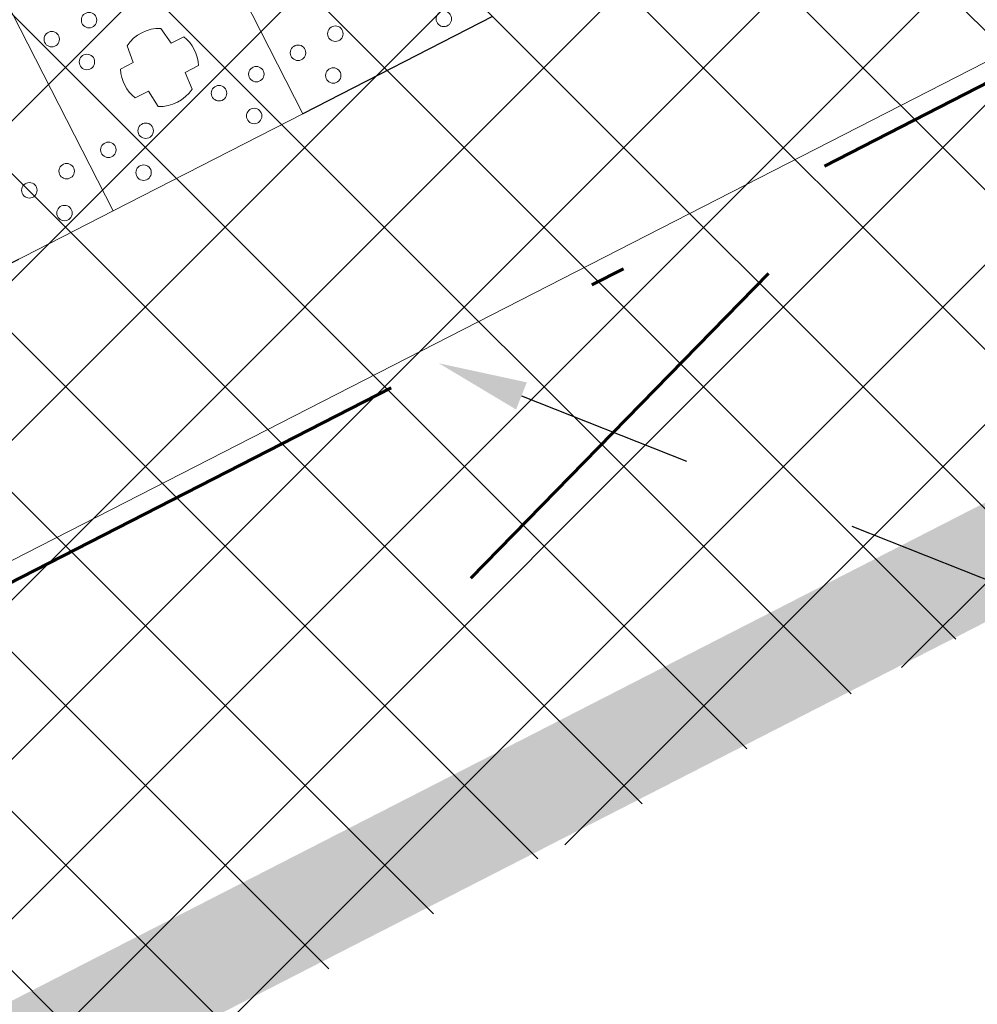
# Model space of a CAD drawing. Header units: metres. Extents: x 7472034 to 8439876, y 5890181 to 5961460.
# Tile 136 of 202: x 8439530.16 to 8439532.86, y 5890372.14 to 5890374.91. Entities that reach past the tile are written whole.
import ezdxf
from ezdxf import colors
from ezdxf.entities.mleader import LeaderData, LeaderLine
from ezdxf.math import Vec2, Vec3

# ---------------------------------------------------------------- set-up
doc = ezdxf.new("R2010")
doc.units = ezdxf.units.M
doc.header["$MEASUREMENT"] = 0
for name, pattern in [('$0$L218_500', [1, 0.5, -0.5]), ('ACAD_ISO03W100', [30, 12, -18]), ('BUW', [1.5, 1, -0.5]), ('DASHDOT', [25.399999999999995, 12.7, -6.349999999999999, 0, -6.349999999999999]), ('DASHED', [19.049999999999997, 12.7, -6.349999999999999])]:
    doc.linetypes.add(name, pattern=pattern)
doc.layers.get('0').update_dxf_attribs({"linetype": 'CONTINUOUS', "lineweight": 5})
doc.layers.get('Defpoints').update_dxf_attribs({"linetype": 'CONTINUOUS'})
for name, color, linetype, lineweight in [('### Krawężnik', 6, 'CONTINUOUS', 35), ('__GRANICA', 5, 'ACAD_ISO03W100', 80), ('_IS.KD.opis.2', 7, 'CONTINUOUS', 18), ('_IS.TCH.V.oddzialywanie', 30, 'DASHED', 60), ('_IS_kd_krata', 114, 'CONTINUOUS', 30), ('KOLOR-OBIEKT', 21, 'CONTINUOUS', 13), ('ZAG-obrys 018 wymiary', 7, 'CONTINUOUS', 18), ('ZAG-OBRYS070', 7, 'CONTINUOUS', 70), ('ZAG-OPIS_020', 7, 'CONTINUOUS', 25)]:
    doc.layers.add(name, color=color, linetype=linetype, lineweight=lineweight)
doc.layers.add('100_rzut_wym_wew', color=7, linetype='CONTINUOUS')
doc.layers.add('_IS.BLOK.KD.doziemne', color=7, linetype='CONTINUOUS')
doc.styles.add('DIM', font='simplex.shx', dxfattribs={"width": 0.8})
doc.styles.add('RS', font='Romans.shx', dxfattribs={"width": 0.7})
doc.dimstyles.new('DIM-WEW_500', dxfattribs={"dimscale": 5, "dimtxt": 18, "dimasz": 10, "dimexe": 4, "dimexo": 8, "dimgap": 5, "dimtad": 1, "dimlfac": 0.01, "dimzin": 9, "dimdsep": 46, "dimtxsty": 'DIM', "dimblk": 'ARCHTICK', "dimcen": 5, "dimclrt": 112, "dimadec": 4, "dimazin": 2, "dimtfac": 4, "dimtmove": 0, "dimatfit": 3, "dimldrblk": 'ARCHTICK', "dimfxl": 0, "dimtolj": 1, "dimlwd": 13, "dimarcsym": 0})
pattern_1 = [(45, (967499.2092647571, -71042.97165620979), (-0.2245064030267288, 0.2245064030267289), []), (135, (967499.2092647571, -71042.97165620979), (-0.2245064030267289, -0.2245064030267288), [])]

# ---------------------------------------------------------------- blocks, each defined once
blk = doc.blocks.new('_Oblique')
at = {"color": 0, "linetype": 'ByBlock', "lineweight": -2}
blk.add_line((-0.5, -0.5), (0.5, 0.5), dxfattribs=at)
blk = doc.blocks.new('*D57')
at = {"layer": 'Defpoints', "color": 0, "linetype": 'Continuous'}
for p in [(8439539.50265294, 5890379.021735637, 7.079631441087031e-07), (8439518.672365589, 5890368.360632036), (8439519.01227277, 5890367.69650152)]:
    blk.add_point(p, dxfattribs=at)
at = {"layer": 'ZAG-obrys 018 wymiary', "color": 0, "linetype": 'Continuous', "lineweight": 13}
blk.add_line((8439539.84256012, 5890378.357605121), (8439519.01227277, 5890367.69650152), dxfattribs=at)
at = {"layer": 'ZAG-obrys 018 wymiary', "color": 0, "linetype": 'Continuous', "lineweight": -2}
for p, q in [((8439539.84256012, 5890378.357605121), (8439540.024801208, 5890378.001531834)), ((8439519.01227277, 5890367.69650152), (8439519.194513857, 5890367.340428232))]:
    blk.add_line(p, q, dxfattribs=at)
at = {"layer": 'ZAG-obrys 018 wymiary', "color": 0, "linetype": 'Continuous', "lineweight": 13, "xscale": 0.3, "yscale": 0.3, "zscale": 0.3}
for p, rotation in [((8439539.84256012, 5890378.357605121), 27.10372084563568), ((8439519.01227277, 5890367.69650152), 207.1037208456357)]:
    blk.add_blockref('_Oblique', p, dxfattribs=dict(at, rotation=rotation))
at = {"layer": 'ZAG-obrys 018 wymiary', "color": 112, "linetype": 'Continuous', "lineweight": 25, "insert": (8439529.154054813, 5890373.561163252), "char_height": 0.8, "attachment_point": 5, "rotation": 27.103720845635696, "style": 'RS'}
blk.add_mtext('\\A1;23.4', dxfattribs=at)
blk = doc.blocks.new('_ArchTick')
at = {"layer": '100_rzut_wym_wew', "color": 0, "linetype": 'Continuous', "const_width": 0.15}
blk.add_lwpolyline([(-0.5, -0.5), (0.5, 0.5)], dxfattribs=at)
blk = doc.blocks.new('A$C57F34CC8')
at = {"layer": '__GRANICA', "color": 246, "lineweight": 60, "ltscale": 0.1}
blk.add_lwpolyline([(104.5474768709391, 61.49084398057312), (124.7534257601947, 8.664832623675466), (116.2782638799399, -2.598389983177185e-07), (87.50180485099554, 5.853071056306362), (75.53745610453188, 9.185393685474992), (65.1202681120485, 10.79332474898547), (52.65768154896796, 12.23814885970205), (35.11359243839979, 14.25579591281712), (31.17050394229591, 14.72508112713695), (-8.847564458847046e-07, 23.87893649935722)], dxfattribs=at)
blk = doc.blocks.new('A$C1D2679FE')
at = {"layer": 'KOLOR-OBIEKT', "lineweight": 9, "ltscale": 200}
h = blk.add_hatch(dxfattribs=at)
h.set_pattern_fill('ANSI37', color=253, scale=0.1, angle=16)
h.set_pattern_definition([(61, (-7471780.020262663, -5961378.212846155), (-0.2776917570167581, 0.153927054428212), []), (151, (-7471780.020262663, -5961378.212846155), (-0.153927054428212, -0.2776917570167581), [])])
edge = h.paths.add_edge_path()
edge.add_line((196.975401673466, 33.54016214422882), (192.3495923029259, 34.13512154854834))
edge.add_line((192.3495923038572, 34.13512154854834), (187.7176397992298, 34.7308710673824))
edge.add_line((187.7176398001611, 34.7308710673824), (178.5077782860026, 36.15998750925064))
edge.add_line((178.5077782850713, 36.15998750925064), (176.6601969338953, 36.5026140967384))
edge.add_arc((181.3685569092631, 38.18527459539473), 5.000000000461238, 199.6657310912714, 261.1796204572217)
edge.add_line((180.6018702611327, 33.24440507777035), (187.358021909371, 32.19603671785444))
edge.add_line((187.3580219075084, 32.19603671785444), (192.0230219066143, 31.59603671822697))
edge.add_line((192.0230219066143, 31.59603671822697), (196.6880219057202, 30.9960367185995))
edge.add_line((196.6880219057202, 30.9960367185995), (201.9780219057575, 30.48103671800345))
edge.add_line((201.9780219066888, 30.48103671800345), (207.2680219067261, 29.96603671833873))
edge.add_line((207.2680219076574, 29.96603671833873), (216.468021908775, 29.35603671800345))
edge.add_line((216.4680219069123, 29.35603671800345), (221.8830219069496, 29.11103671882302))
edge.add_line((221.8830219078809, 29.11103671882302), (227.2980219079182, 28.86603671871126))
edge.add_line((227.2980219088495, 28.86603671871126), (233.718021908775, 28.60103671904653))
edge.add_line((233.7180219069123, 28.60103671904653), (240.1380219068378, 28.33603671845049))
edge.add_line((240.1380219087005, 28.33603671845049), (245.3280219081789, 28.076036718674))
edge.add_line((245.3280219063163, 28.076036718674), (246.1380219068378, 28.00603671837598))
edge.add_line((246.1380219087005, 28.00603671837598), (248.4280219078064, 27.98603671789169))
edge.add_line((248.4280219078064, 27.98603671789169), (251.4080219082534, 28.33603671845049))
edge.add_line((251.4080219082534, 28.33603671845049), (255.3380219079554, 29.13603671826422))
edge.add_line((255.3380219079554, 29.13603671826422), (258.1480219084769, 30.35603671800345))
edge.add_line((258.1480219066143, 30.35603671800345), (260.6280219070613, 32.076036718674))
edge.add_line((260.6280219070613, 32.076036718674), (262.7080219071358, 34.29603671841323))
edge.add_line((262.7080219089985, 34.29603671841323), (264.3880219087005, 36.826036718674))
edge.add_line((264.3880219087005, 36.826036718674), (265.608021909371, 39.59603671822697))
edge.add_line((265.6080219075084, 39.59603671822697), (266.4080219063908, 42.53603671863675))
edge.add_line((266.4080219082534, 42.53603671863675), (266.6380219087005, 45.60603671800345))
edge.add_line((266.6380219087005, 45.60603671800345), (266.3380219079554, 48.59603671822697))
edge.add_line((266.3380219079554, 48.59603671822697), (265.628021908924, 51.53603671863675))
edge.add_line((265.6280219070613, 51.53603671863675), (264.5280219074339, 54.28603671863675))
edge.add_line((264.5280219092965, 54.28603671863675), (263.3880219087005, 57.11603671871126))
edge.add_line((263.3880219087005, 57.11603671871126), (262.5430219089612, 59.47103671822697))
edge.add_line((262.5430219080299, 59.47103671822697), (261.6980219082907, 61.826036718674))
edge.add_line((261.6980219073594, 61.826036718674), (260.5980219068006, 65.15103671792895))
edge.add_line((260.5980219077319, 65.15103671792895), (259.4980219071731, 68.47603671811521))
edge.add_line((259.4980219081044, 68.47603671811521), (257.3916487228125, 67.77919145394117))
edge.add_line((257.3916487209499, 67.77919145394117), (258.1675714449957, 64.34697791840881))
edge.add_line((258.167571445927, 64.34697791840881), (259.2776264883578, 60.99158426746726))
edge.add_line((259.2776264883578, 60.99158426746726), (260.1334384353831, 58.60645156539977))
edge.add_line((260.1334384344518, 58.60645156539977), (260.9950570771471, 56.20513570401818))
edge.add_line((260.9950570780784, 56.20513570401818), (262.1522789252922, 53.33238322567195))
edge.add_line((262.1522789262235, 53.33238322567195), (263.1827648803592, 50.75616833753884))
edge.add_line((263.1827648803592, 50.75616833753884), (263.8083402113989, 48.16575780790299))
edge.add_line((263.8083402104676, 48.16575780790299), (264.0684198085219, 45.57363114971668))
edge.add_line((264.0684198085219, 45.57363114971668), (263.8734869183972, 42.97170083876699))
edge.add_line((263.8734869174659, 42.97170083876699), (263.1880731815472, 40.45280535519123))
edge.add_line((263.1880731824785, 40.45280535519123), (262.1337886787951, 38.05906103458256))
edge.add_line((262.1337886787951, 38.05906103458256), (260.6936748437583, 35.89031817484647))
edge.add_line((260.6936748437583, 35.89031817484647), (258.9457271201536, 34.02472012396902))
edge.add_line((258.9457271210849, 34.02472012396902), (256.8967191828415, 32.60363397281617))
edge.add_line((256.8967191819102, 32.60363397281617), (254.5645412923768, 31.59108698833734))
edge.add_line((254.5645412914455, 31.59108698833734), (251.0026761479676, 30.86602538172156))
edge.add_line((251.0026761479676, 30.86602538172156), (248.2893446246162, 30.54734550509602))
edge.add_line((248.2893446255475, 30.54734550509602), (246.2595893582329, 30.56507262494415))
edge.add_line((246.2595893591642, 30.56507262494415), (245.5023283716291, 30.63051493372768))
edge.add_line((245.5023283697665, 30.63051493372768), (240.2548571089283, 30.89339403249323))
edge.add_line((240.2548571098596, 30.89339403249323), (233.8236017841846, 31.1588586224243))
edge.add_line((233.8236017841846, 31.1588586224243), (227.4086662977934, 31.42364957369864))
edge.add_line((227.4086662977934, 31.42364957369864), (221.9987299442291, 31.66842047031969))
edge.add_line((221.9987299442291, 31.66842047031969), (217.4544723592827, 31.90290945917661))
edge.add_line((217.4544723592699, 31.90290945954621), (217.0910134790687, 31.92589690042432))
edge.add_line((217.0910134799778, 31.92589689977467), (214.8768218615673, 32.06593639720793))
edge.add_line((214.876821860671, 32.06593639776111), (207.0033997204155, 32.56390146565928))
edge.add_line((207.0033997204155, 32.56390146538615), (202.2260741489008, 33.02899081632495))
edge.add_line((202.2260741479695, 33.02899081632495), (196.975401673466, 33.54016214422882))
blk = doc.blocks.new('*U25')
at = {"lineweight": 5}
for p, q in [((4800.000047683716, 13799.39999997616), (4800.000047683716, 14399.40002381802)), ((4800.000047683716, 13799.40002381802), (3600, 13799.40002381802)), ((3600, 13799.39999997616), (4800.000047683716, 13799.39999997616)), ((4800.000047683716, 13199.39999997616), (4800.000047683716, 13799.40002381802)), ((4454.200035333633, 13599.41180765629), (4454.200035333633, 13559.27779868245)), ((4545.251703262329, 13557.3414337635), (4545.251703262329, 13599.66109861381)), ((4454.200035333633, 13559.27779868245), (4403.997000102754, 13553.0974925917)), ((4595.871898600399, 13553.33129808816), (4545.251703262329, 13557.3414337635)), ((4403.997000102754, 13445.70253120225), (4454.200035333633, 13439.52222511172)), ((4454.200035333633, 13439.52222511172), (4454.200035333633, 13399.38821613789)), ((4545.251703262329, 13441.45859003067), (4595.871898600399, 13445.46872570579)), ((4545.251703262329, 13399.13892518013), (4545.251703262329, 13441.45859003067)), ((4800.000047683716, 13199.40002381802), (3600, 13199.40002381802)), ((3600, 13199.39999997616), (4800.000047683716, 13199.39999997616)), ((4800.000047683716, 12599.39999997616), (4800.000047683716, 13199.40002381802))]:
    blk.add_line(p, q, dxfattribs=at)
for centre, radius in [((4743.127355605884, 14274.40001189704), 21.7392778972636), ((4640.936357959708, 13983.4000118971), 21.7392778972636), ((4743.127355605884, 13924.40001189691), 21.7392778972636), ((4640.936357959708, 13865.40001189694), 21.7392778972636), ((4640.936357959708, 13733.40001189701), 21.7392778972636), ((4743.127355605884, 13674.40001189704), 21.7392778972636), ((4640.936357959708, 13615.40001189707), 21.7392778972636), ((4290.936357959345, 13383.4000118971), 21.73927789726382), ((4640.936357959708, 13383.4000118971), 21.7392778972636), ((4393.127355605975, 13324.40001189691), 21.7392778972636), ((4743.127355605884, 13324.40001189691), 21.7392778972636), ((4290.936357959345, 13265.40001189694), 21.73927789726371), ((4640.936357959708, 13265.40001189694), 21.7392778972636), ((4640.936357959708, 13133.40001189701), 21.7392778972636), ((4743.127355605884, 13074.40001189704), 21.7392778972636), ((4640.936357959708, 13015.40001189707), 21.7392778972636)]:
    blk.add_circle(centre, radius, dxfattribs=at)
for radius, start, end in [(110, 65.70851514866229, 114.6052205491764), (109.9999999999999, 150.7803558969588, 209.2196441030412), (110.0000000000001, 330.640722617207, 29.35927738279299), (110, 245.3947794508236, 294.2914848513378)]:
    blk.add_arc((4500.000023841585, 13499.40001189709), radius, start, end, dxfattribs=at)
blk = doc.blocks.new('JPII.KD_aktualizacja rzędnych_20.12.2024')
at = {"linetype": 'ACAD_ISO03W100', "ltscale": 0.05, "elevation": 7.079631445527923e-07}
blk.add_lwpolyline([(8438677.694513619, 5890679.101824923), (8438679.881406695, 5890674.828945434), (8438659.051119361, 5890664.167841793), (8438656.86422629, 5890668.44072127), (8438677.694513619, 5890679.101824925)], dxfattribs=at)
at = {"layer": '_IS.TCH.V.oddzialywanie', "color": 150, "linetype": 'DASHDOT', "ltscale": 0.1, "elevation": 7.079631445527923e-07}
blk.add_lwpolyline([(8438658.703454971, 5890663.091213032), (8438680.958035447, 5890674.481281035), (8438678.042178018, 5890680.178453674), (8438655.787597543, 5890668.78838567)], close=True, dxfattribs=at)
at = {"layer": '_IS_kd_krata', "color": 124, "xscale": 0.001, "yscale": 0.001, "zscale": 0.001, "rotation": 297.1037209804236}
blk.add_blockref('*U25', (8438656.864760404, 5890668.440994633, 7.079631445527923e-07), dxfattribs=at)
at = {"layer": '_IS.KD.opis.2', "color": 0}
ml = blk.add_multileader_mtext('Standard', dxfattribs=at)
ml.set_content('\\A1;\\pxsm1,ql;{\\H0.83333x;skrzynki retencyjno-rozsączające AquaCell (powierzchnia zabudowy zbiornika 4,8x23,4=112,32m\\H0.7x;\\S2^ ;\\H1.4286x;) o poj. wodnej 45m\\H0.7x;\\S3^ ;\\H1.4286x;, \\A0;\\H0.99998x;\\C256;zdolność chłonna zbiornika 0,01596 m3/s }', style='RS')
ml.set_leader_properties()
ml.build(insert=Vec2(0, 0))
ml.multileader.update_dxf_attribs({"text_left_attachment_type": 2, "text_right_attachment_type": 2, "dogleg_length": 0.7390951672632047, "arrow_head_size": 0.25})
ctx = ml.context
ctx.base_point, ctx.char_height, ctx.arrow_head_size, ctx.landing_gap_size, ctx.plane_origin, ctx.plane_x_axis, ctx.plane_y_axis = Vec3(8438689.127522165, 5890654.696296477, 7.079631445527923e-07), 0.75, 0.25, 0.3, Vec3(8438740.709922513, 5890632.027355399, 7.079631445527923e-07), Vec3(0.9999999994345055, 3.363018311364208e-05), Vec3(-3.363018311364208e-05, 0.9999999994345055)
ctx.left_attachment, ctx.right_attachment, ctx.text_align_type = 2, 2, 1
notes = []
notes.append((ctx, [(0, (1, 1, 0), (8438688.388426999, 5890654.696271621, 7.079631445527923e-07), (0.9999999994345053, 3.363018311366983e-05), 0.8870779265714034, [(0, [(8438667.684447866, 5890669.832329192, 7.079631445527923e-07)], 0, [])])]))
ctx.mtext.insert, ctx.mtext.text_direction, ctx.mtext.rotation, ctx.mtext.width, ctx.mtext.defined_height, ctx.mtext.alignment, ctx.mtext.flow_direction = Vec3(8438696.677564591, 5890656.884063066, 7.079631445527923e-07), Vec3(0.9999999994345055, 3.363018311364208e-05), 3.36301831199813e-05, 17.00952941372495, 2.657395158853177, 2, 5
ml = blk.add_multileader_mtext('Standard', dxfattribs=at)
ml.set_content('\\A1;\\pxsm1,ql;zasieg oddziaływania max {\\fSymbol|b0|i0|c2|p18;D}l{\\H0.7x;\\S^ max;}=0,80m (maksymalny zasięg wypływu wody deszcowej ze zbiornika w wyniku rozsączenia); max powierzchnia na jaką rozsączy się wypływająca woda deszczowa - 6,40x25,0=160,0m{\\H0.7x;\\S2^ ;}', style='RS')
ml.set_leader_properties()
ml.build(insert=Vec2(0, 0))
ml.multileader.update_dxf_attribs({"text_left_attachment_type": 2, "text_right_attachment_type": 2, "dogleg_length": 8.348223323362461, "arrow_head_size": 0.25})
ctx = ml.context
ctx.base_point, ctx.char_height, ctx.arrow_head_size, ctx.landing_gap_size, ctx.plane_origin, ctx.plane_x_axis, ctx.plane_y_axis = Vec3(8438690.505525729, 5890662.629100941, 7.079631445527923e-07), 0.75, 0.25, 0.3, Vec3(8438740.800469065, 5890645.945396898, 7.079631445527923e-07), Vec3(0.9999999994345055, 3.363018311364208e-05), Vec3(-3.363018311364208e-05, 0.9999999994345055)
ctx.left_attachment, ctx.right_attachment, ctx.text_align_type = 2, 2, 1
notes.append((ctx, [(0, (1, 1, 0), (8438689.766430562, 5890662.629076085, 7.079631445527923e-07), (0.9999999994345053, 3.363018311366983e-05), 1.97659516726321, [(0, [(8438671.718436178, 5890669.752382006, 7.079631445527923e-07)], 0, [])])]))
ctx.mtext.insert, ctx.mtext.text_direction, ctx.mtext.rotation, ctx.mtext.width, ctx.mtext.defined_height, ctx.mtext.alignment, ctx.mtext.flow_direction = Vec3(8438700.41791883, 5890665.808005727, 7.079631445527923e-07), Vec3(0.9999999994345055, 3.363018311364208e-05), 3.36301831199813e-05, 19.74795403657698, 2.022783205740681, 2, 5
for ctx, leaders in notes:
    for number, flags, end, landing, length, lines in leaders:
        leader = LeaderData()
        leader.index, (leader.has_last_leader_line, leader.has_dogleg_vector, leader.attachment_direction) = number, flags
        leader.last_leader_point, leader.dogleg_vector, leader.dogleg_length = Vec3(end), Vec3(landing), length
        for number, points, colour, breaks in lines:
            line = LeaderLine()
            line.index, line.vertices, line.color, line.breaks = number, Vec3.list(points), colors.encode_raw_color(colour), breaks
            leader.lines.append(line)
        ctx.leaders.append(leader)

msp = doc.modelspace()

# ---------------------------------------------------------------- hatches: boundary and pattern name
at = {"layer": 'KOLOR-OBIEKT', "lineweight": 9}
h = msp.add_hatch(dxfattribs=at)
h.set_pattern_fill('ANSI37', color=73, scale=0.1)
h.set_pattern_definition(pattern_1)
edge = h.paths.add_edge_path()
edge.add_arc((8439443.60123986, 5890379.17988472), 6.652831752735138, 296.7043321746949, 335.0331150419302)
edge.add_arc((8439476.194075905, 5890367.917634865), 27.87464989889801, 155.1393615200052, 162.3446315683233, ccw=False)
edge.add_arc((8439457.399943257, 5890376.211109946), 7.345078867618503, 127.98309878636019, 152.2023641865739, ccw=False)
edge.add_arc((8439457.741930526, 5890376.488713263), 7.349948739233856, 107.1989600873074, 131.4182254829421, ccw=False)
edge.add_line((8439455.568618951, 5890383.509999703), (8439473.898437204, 5890392.710084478))
edge.add_arc((8439481.742870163, 5890376.384611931), 18.11232128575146, 99.26977735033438, 115.6644084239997, ccw=False)
edge.add_line((8439478.825278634, 5890394.260401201), (8439481.377171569, 5890394.321440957))
edge.add_arc((8439482.909595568, 5890377.390082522), 17.00056533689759, 88.22393661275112, 95.17163768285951, ccw=False)
edge.add_arc((8439482.561499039, 5890405.235869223), 10.88860248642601, 274.6092070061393, 298.9976789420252)
edge.add_arc((8443006.923870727, 5883371.657126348), 7856.29059094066, 116.59181359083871, 116.61107962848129, ccw=False)
edge.add_arc((8439465.895823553, 5890431.340313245), 42.15757971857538, 305.2087751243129, 306.7865132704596)
edge.add_arc((8439488.80074795, 5890400.283338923), 3.577668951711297, 310.8590814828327, 340.7280968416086)
edge.add_line((8439492.177934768, 5890399.102523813), (8439493.275267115, 5890403.980640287))
edge.add_line((8439493.275267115, 5890403.980640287), (8439502.266345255, 5890408.28072203))
edge.add_line((8439502.266345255, 5890408.28072203), (8439504.844191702, 5890407.694009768))
edge.add_line((8439504.844191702, 5890407.694009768), (8439506.125281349, 5890405.329609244))
edge.add_arc((8439507.019670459, 5890405.776898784), 0.9999999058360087, 206.5699188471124, 283.6833393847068)
edge.add_line((8439507.256226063, 5890404.805280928), (8439511.624560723, 5890406.970734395))
edge.add_line((8439511.624560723, 5890406.970734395), (8439511.39896348, 5890407.420225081))
edge.add_line((8439511.39896348, 5890407.420225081), (8439510.561982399, 5890407.017405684))
edge.add_line((8439510.561982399, 5890407.017405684), (8439509.330427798, 5890409.481424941))
edge.add_line((8439509.330427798, 5890409.481424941), (8439512.635426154, 5890411.138401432))
edge.add_line((8439512.635426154, 5890411.138401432), (8439512.638568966, 5890411.136467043))
edge.add_line((8439512.638568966, 5890411.136467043), (8439515.998443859, 5890412.829496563))
edge.add_line((8439515.998443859, 5890412.829496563), (8439517.239018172, 5890410.325621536))
edge.add_line((8439517.239018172, 5890410.325621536), (8439513.919446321, 5890408.633274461))
edge.add_line((8439513.919446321, 5890408.633274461), (8439514.091312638, 5890408.235941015))
edge.add_line((8439514.091312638, 5890408.235941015), (8439518.839102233, 5890410.604261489))
edge.add_line((8439518.839102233, 5890410.604261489), (8439518.585943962, 5890412.843737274))
edge.add_line((8439518.585943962, 5890412.843737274), (8439518.274555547, 5890413.628049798))
edge.add_line((8439518.274555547, 5890413.628049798), (8439517.839658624, 5890414.494365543))
edge.add_line((8439517.839658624, 5890414.494365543), (8439524.310164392, 5890417.742607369))
edge.add_line((8439524.310164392, 5890417.742607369), (8439525.122207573, 5890416.124990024))
edge.add_line((8439525.122207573, 5890416.124990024), (8439526.840645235, 5890414.670893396))
edge.add_line((8439526.840645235, 5890414.670893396), (8439527.244697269, 5890414.489695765))
edge.add_arc((8439552.769967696, 5890317.570311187), 100.2242811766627, 102.79246926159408, 104.75471345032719, ccw=False)
edge.add_arc((8439529.321881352, 5890420.105147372), 4.960037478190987, 284.6730648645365, 320.3902958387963)
edge.add_arc((8435016.013859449, 5889290.11735932), 4655.555010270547, 14.00691021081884, 14.04831962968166)
edge.add_line((8439532.327549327, 5890420.207226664), (8439525.877549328, 5890423.127226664))
edge.add_line((8439525.877549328, 5890423.127226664), (8439431.028022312, 5890376.803268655))
edge.add_line((8439431.028022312, 5890376.803268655), (8439435.479127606, 5890375.417226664))
edge.add_line((8439435.479127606, 5890375.417226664), (8439446.590932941, 5890373.236661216))
edge = h.paths.add_edge_path()
edge.add_arc((8439530.228804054, 5890405.916425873), 3.001836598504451, 99.44813666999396, 208.2631515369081)
edge.add_line((8439527.5848402, 5890404.494990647), (8439533.209264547, 5890393.206690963))
edge.add_line((8439533.209264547, 5890393.206690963), (8439519.17443581, 5890386.185049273))
edge.add_line((8439519.17443581, 5890386.185049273), (8439523.57812012, 5890377.411604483))
edge.add_line((8439523.57812012, 5890377.411604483), (8439517.455507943, 5890374.324033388))
edge.add_line((8439517.455507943, 5890374.324033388), (8439517.445860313, 5890374.319191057))
edge.add_line((8439517.445860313, 5890374.319191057), (8439517.33905848, 5890374.265585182))
edge.add_line((8439517.33905848, 5890374.265585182), (8439516.815779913, 5890375.308140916))
edge.add_line((8439516.815779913, 5890375.308140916), (8439511.370501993, 5890372.574998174))
edge.add_line((8439511.370501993, 5890372.574998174), (8439511.888417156, 5890371.529804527))
edge.add_line((8439511.888417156, 5890371.529804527), (8439506.425671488, 5890368.787948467))
edge.add_line((8439506.425671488, 5890368.787948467), (8439505.890341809, 5890369.841556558))
edge.add_line((8439505.890341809, 5890369.841556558), (8439505.8884594, 5890369.869391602))
edge.add_line((8439505.8884594, 5890369.869391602), (8439500.283276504, 5890366.97762632))
edge.add_line((8439500.283276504, 5890366.97762632), (8439519.478066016, 5890366.160130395))
edge.add_line((8439519.478066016, 5890366.160130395), (8439542.767549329, 5890378.417226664))
edge.add_line((8439542.767549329, 5890378.417226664), (8439538.675788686, 5890394.802262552))
edge.add_line((8439538.675788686, 5890394.802262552), (8439537.066416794, 5890401.238139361))
edge.add_line((8439537.066416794, 5890401.238139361), (8439535.557306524, 5890407.69906358))
edge.add_arc((8439531.145391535, 5890400.872499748), 8.128158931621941, 57.12596579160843, 99.98506404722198)
edge = h.paths.add_edge_path()
edge.add_line((8439470.194509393, 5890384.137651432), (8439461.355169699, 5890379.697090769))
edge.add_line((8439461.355169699, 5890379.697090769), (8439460.080861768, 5890379.068371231))
edge.add_line((8439460.080861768, 5890379.068371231), (8439457.869254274, 5890377.642639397))
edge.add_arc((8439460.609507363, 5890373.444653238), 5.013190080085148, 123.1346622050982, 204.022759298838)
edge.add_line((8439456.030540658, 5890371.403786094), (8439459.447549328, 5890370.707226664))
edge.add_line((8439459.447549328, 5890370.707226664), (8439480.497107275, 5890367.736747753))
edge.add_line((8439480.497107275, 5890367.736747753), (8439497.963342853, 5890367.082590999))
edge.add_line((8439497.963342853, 5890367.082590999), (8439496.62020549, 5890369.722641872))
edge.add_line((8439496.62020549, 5890369.722641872), (8439494.91788047, 5890373.087302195))
edge.add_arc((8439489.468037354, 5890366.363615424), 8.654984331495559, 50.97371617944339, 58.22889977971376)
edge.add_line((8439494.025120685, 5890373.721722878), (8439490.036071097, 5890376.575637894))
edge.add_line((8439490.036071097, 5890376.575637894), (8439489.954459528, 5890375.592465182))
edge.add_line((8439489.954459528, 5890375.592465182), (8439490.917133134, 5890375.538648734))
edge.add_line((8439490.917133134, 5890375.538648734), (8439490.678913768, 5890371.956837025))
edge.add_line((8439490.678913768, 5890371.956837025), (8439482.55041443, 5890372.440399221))
edge.add_line((8439482.55041443, 5890372.440399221), (8439482.851718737, 5890376.020734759))
edge.add_line((8439482.851718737, 5890376.020734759), (8439487.354100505, 5890375.749064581))
edge.add_line((8439487.354100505, 5890375.749064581), (8439487.521080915, 5890378.34061919))
edge.add_line((8439487.521080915, 5890378.34061919), (8439481.803471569, 5890382.401025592))
edge.add_arc((8439487.942466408, 5890392.088814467), 11.46911116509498, 231.6002274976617, 237.6382272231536, ccw=False)
edge.add_line((8439480.818489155, 5890383.100518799), (8439480.351152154, 5890383.41057529))
edge.add_line((8439480.351152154, 5890383.41057529), (8439479.210044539, 5890382.939428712))
edge.add_line((8439479.210044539, 5890382.939428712), (8439480.412913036, 5890383.399613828))
edge.add_arc((8439474.682487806, 5890375.167564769), 10.03017472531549, 55.15777404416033, 116.5800473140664)
h.paths.add_polyline_path([(8439461.898919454, 5890370.792156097), (8439462.257176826, 5890373.552492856)], flags=16)
h = msp.add_hatch(dxfattribs=at)
h.set_pattern_fill('ANSI37', color=253, scale=0.1)
h.set_pattern_definition(pattern_1)
edge = h.paths.add_edge_path()
edge.add_arc((8439529.163071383, 5890420.279666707), 5.193757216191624, 276.50229096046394, 320.0240354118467, ccw=False)
edge.add_line((8439529.751227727, 5890415.119319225), (8439525.812744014, 5890414.153171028))
edge.add_line((8439525.812744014, 5890414.153171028), (8439519.208160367, 5890410.804184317))
edge.add_line((8439519.208160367, 5890410.804184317), (8439517.988028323, 5890410.126512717))
edge.add_line((8439517.988028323, 5890410.126512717), (8439514.091312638, 5890408.235941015))
edge.add_line((8439514.091312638, 5890408.235941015), (8439511.613697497, 5890406.992378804))
edge.add_line((8439511.613697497, 5890406.992378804), (8439509.258949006, 5890405.810485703))
edge.add_line((8439509.258949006, 5890405.810485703), (8439507.371756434, 5890404.83508177))
edge.add_arc((8439506.940777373, 5890405.737469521), 1.000023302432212, 206.5712342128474, 295.5290722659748, ccw=False)
edge.add_line((8439506.046377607, 5890405.290148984), (8439504.844186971, 5890407.693988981))
edge.add_line((8439504.844186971, 5890407.693988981), (8439502.261629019, 5890408.281795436))
edge.add_line((8439502.261629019, 5890408.281795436), (8439499.350132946, 5890407.011538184))
edge.add_line((8439499.350132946, 5890407.011538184), (8439493.30510976, 5890403.995621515))
edge.add_line((8439493.30510976, 5890403.995621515), (8439492.177918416, 5890399.102451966))
edge.add_arc((8439488.801253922, 5890400.282879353), 3.577047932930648, 293.05521913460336, 340.73119789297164, ccw=False)
edge.add_line((8439490.202090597, 5890396.991537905), (8439487.801423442, 5890395.78932472))
edge.add_arc((8439482.51122255, 5890404.317896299), 10.03607286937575, 278.1216072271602, 301.8109775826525, ccw=False)
edge.add_line((8439483.9290645, 5890394.382480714), (8439478.825278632, 5890394.260401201))
edge.add_arc((8439481.742870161, 5890376.384611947), 18.11232126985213, 99.26977735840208, 115.6644084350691)
edge.add_line((8439473.898437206, 5890392.710084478), (8439455.537130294, 5890383.494194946))
edge.add_arc((8439458.368862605, 5890375.380272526), 8.593860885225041, 109.2388197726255, 150.5606865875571)
edge.add_line((8439450.884668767, 5890379.604167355), (8439456.921008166, 5890377.849276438))
edge.add_line((8439456.921008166, 5890377.849276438), (8439458.055979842, 5890377.519316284))
edge.add_arc((8439462.056345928, 5890374.376166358), 5.087466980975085, 112.4172144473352, 141.842727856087, ccw=False)
edge.add_line((8439460.116249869, 5890379.079181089), (8439470.201913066, 5890384.141371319))
edge.add_arc((8439474.670732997, 5890375.058466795), 10.12272227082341, 52.60385305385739, 116.19734301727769, ccw=False)
edge.add_line((8439480.818489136, 5890383.100518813), (8439494.035062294, 5890373.735722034))
edge.add_arc((8439499.404929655, 5890380.165137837), 8.376924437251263, 230.1312663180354, 239.1071883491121)
edge.add_arc((8439492.046879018, 5890368.073539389), 5.778072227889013, 28.405105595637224, 58.05675779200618, ccw=False)
edge.add_line((8439497.129307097, 5890370.822183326), (8439498.920012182, 5890367.249241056))
edge.add_line((8439498.920012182, 5890367.249241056), (8439502.137476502, 5890368.864147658))
edge.add_line((8439502.137476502, 5890368.864147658), (8439500.881438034, 5890371.366619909))
edge.add_arc((8439501.41146424, 5890371.651481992), 0.6017260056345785, 32.69127385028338, 208.2557647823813, ccw=False)
edge.add_line((8439501.917872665, 5890371.97648152), (8439503.213570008, 5890369.395299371))
edge.add_line((8439503.213570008, 5890369.395299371), (8439521.788261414, 5890378.745992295))
edge.add_line((8439521.788261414, 5890378.745992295), (8439512.863585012, 5890396.520876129))
edge.add_arc((8439515.497668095, 5890397.863594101), 2.956566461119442, 115.92003145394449, 207.0101116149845, ccw=False)
edge.add_line((8439514.20530482, 5890400.522744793), (8439524.043376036, 5890405.489377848))
edge.add_line((8439524.043376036, 5890405.489377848), (8439526.586557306, 5890407.103247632))
edge.add_line((8439526.586557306, 5890407.103247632), (8439529.129738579, 5890408.717117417))
edge.add_arc((8439531.212438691, 5890401.016589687), 7.97720296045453, 58.08019787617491, 105.13424418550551, ccw=False)
edge.add_line((8439535.43023892, 5890407.787551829), (8439533.14312037, 5890416.942853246))
edge = h.paths.add_edge_path(flags=16)
edge.add_line((8439502.061371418, 5890393.458260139), (8439496.04637926, 5890390.43770596))
edge.add_arc((8439496.464019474, 5890389.751908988), 0.8029575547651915, 121.3407965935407, 301.694103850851)
edge.add_line((8439496.8858806, 5890389.068700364), (8439502.900872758, 5890392.089254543))
edge.add_arc((8439502.27990767, 5890392.650368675), 0.83692694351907, 317.898520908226, 465.1363795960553)
edge = h.paths.add_edge_path(flags=16)
edge.add_line((8439505.00109902, 5890384.089630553), (8439500.444638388, 5890381.798632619))
edge.add_arc((8439500.084983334, 5890382.51322949), 0.8000002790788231, 116.620304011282, 296.7160130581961, ccw=False)
edge.add_line((8439499.72652247, 5890383.228426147), (8439504.283989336, 5890385.517420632))
edge.add_arc((8439504.642916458, 5890384.80371257), 0.7988791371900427, -63.361719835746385, 116.69803695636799, ccw=False)

# ---------------------------------------------------------------- linework, layer by layer
at = {"linetype": 'ACAD_ISO03W100', "ltscale": 0.05, "elevation": 7.079631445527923e-07}
msp.add_lwpolyline([(8439537.315759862, 5890383.29461513), (8439539.502652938, 5890379.02173564), (8439518.672365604, 5890368.360632), (8439516.485472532, 5890372.633511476), (8439537.315759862, 5890383.294615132)], dxfattribs=at)
at = {"layer": '_IS.TCH.V.oddzialywanie', "color": 150, "linetype": 'DASHDOT', "ltscale": 0.1, "elevation": 7.079631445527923e-07}
msp.add_lwpolyline([(8439518.324701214, 5890367.284003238), (8439540.57928169, 5890378.674071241), (8439537.66342426, 5890384.37124388), (8439515.408843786, 5890372.981175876)], close=True, dxfattribs=at)
at = {"layer": 'ZAG-OBRYS070', "color": 196, "linetype": 'BUW', "lineweight": 50, "ltscale": 3, "const_width": 0.3, "flags": 128}
msp.add_lwpolyline([(8439542.761230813, 5890378.44277308), (8439518.201230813, 5890365.87277308), (8439498.318540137, 5890366.928954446), (8439486.18449514, 5890370.070575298), (8439475.080399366, 5890372.569959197), (8439442.183929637, 5890382.26561104), (8439442.183929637, 5890382.26561104), (8439442.183929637, 5890382.26561104), (8439482.631230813, 5890402.022773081), (8439495.031636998, 5890408.082453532), (8439507.432043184, 5890414.142133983), (8439507.432043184, 5890414.142133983), (8439525.871230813, 5890423.15277308), (8439532.321230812, 5890420.23277308), (8439542.761230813, 5890378.44277308)], close=True, dxfattribs=at)

# ---------------------------------------------------------------- block references
at = {"layer": '### Krawężnik', "color": 1, "linetype": 'Continuous', "lineweight": 60, "ltscale": 0.2}
msp.add_blockref('A$C1D2679FE', (8439279.223208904, 5890335.266736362), dxfattribs=at)
at = {"layer": '__GRANICA', "color": 1, "linetype": 'Continuous', "ltscale": 0.2}
msp.add_blockref('A$C57F34CC8', (8439413.808154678, 5890371.967410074), dxfattribs=at)
at = {"layer": '_IS.BLOK.KD.doziemne', "linetype": '$0$L218_500'}
msp.add_blockref('JPII.KD_aktualizacja rzędnych_20.12.2024', (859.6212462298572, -295.8072097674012), dxfattribs=at)
at = {"layer": '_IS_kd_krata', "color": 124, "xscale": 0.001, "yscale": 0.001, "zscale": 0.001, "rotation": 297.1037209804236}
msp.add_blockref('*U25', (8439516.486006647, 5890372.63378484, 7.079631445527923e-07), dxfattribs=at)

# ---------------------------------------------------------------- dimensions: what is measured, and where the dimension line sits
at = {"layer": 'ZAG-obrys 018 wymiary', "linetype": 'Continuous', "lineweight": 25}
dim = msp.add_aligned_dim(p1=(8439539.50265294, 5890379.021735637, 7.079631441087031e-07), p2=(8439518.672365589, 5890368.360632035), distance=0.7460604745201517, dimstyle='DIM-WEW_500', override={"dimscale": 0.1, "dimtxt": 8, "dimasz": 3, "dimgap": 2, "dimlfac": 1, "dimtxsty": 'RS', "dimblk1": 'Oblique', "dimblk2": 'Oblique', "dimsah": 1, "dimfxl": 50, "dimfxlon": 1}, dxfattribs=at)
dim.commit()
dim.dimension.update_dxf_attribs({"geometry": '*D57', "text_midpoint": (8439529.154054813, 5890373.561163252)})

# ---------------------------------------------------------------- leaders
at = {"layer": 'ZAG-OPIS_020', "lineweight": 25}
ml = msp.add_multileader_mtext('Standard', dxfattribs=at)
ml.set_content('\\A1;miejce na\\Pautomat paczkowy', color=256, style='RS')
ml.set_leader_properties()
ml.build(insert=Vec2(0, 0))
ml.multileader.update_dxf_attribs({"text_left_attachment_type": 2, "text_right_attachment_type": 2, "dogleg_length": 0.2, "arrow_head_size": 0.25})
ctx = ml.context
ctx.base_point, ctx.char_height, ctx.arrow_head_size, ctx.landing_gap_size, ctx.plane_origin = Vec3(8439527.517591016, 5890367.451514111), 0.75, 0.25, 0.1, Vec3(8439504.015071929, 5890380.344600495)
ctx.left_attachment, ctx.right_attachment = 2, 2
notes = []
notes.append((ctx, [(0, (1, 1, 0), (8439527.317591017, 5890367.451514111), (1, 0), 0.2, [(3, [(8439520.472886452, 5890376.709349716)], 0, [])])]))
ctx.mtext.insert, ctx.mtext.width, ctx.mtext.defined_height, ctx.mtext.flow_direction = Vec3(8439527.617591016, 5890368.576514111), 11.00125483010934, 2.459306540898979, 5
for ctx, leaders in notes:
    for number, flags, end, landing, length, lines in leaders:
        leader = LeaderData()
        leader.index, (leader.has_last_leader_line, leader.has_dogleg_vector, leader.attachment_direction) = number, flags
        leader.last_leader_point, leader.dogleg_vector, leader.dogleg_length = Vec3(end), Vec3(landing), length
        for number, points, colour, breaks in lines:
            line = LeaderLine()
            line.index, line.vertices, line.color, line.breaks = number, Vec3.list(points), colors.encode_raw_color(colour), breaks
            leader.lines.append(line)
        ctx.leaders.append(leader)

doc.saveas('drawing.dxf')
